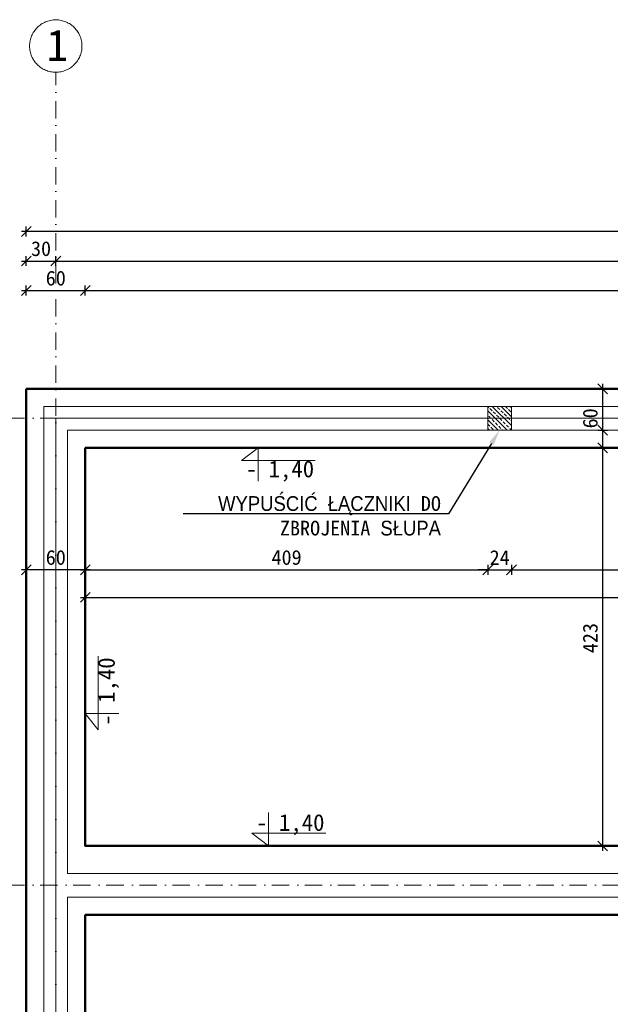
# Model space of a CAD drawing. Header units: millimetres. Extents: x -6343 to 9945, y -9929 to 237.
# Tile 37 of 43: x -5294 to -4694, y -1272 to -270. Entities that reach past the tile are written whole.
import ezdxf
from ezdxf import colors
from ezdxf.entities.mleader import LeaderData, LeaderLine
from ezdxf.enums import TextEntityAlignment as Align
from ezdxf.math import Vec2, Vec3

# ---------------------------------------------------------------- set-up
doc = ezdxf.new("R2010")
doc.units = ezdxf.units.MM
doc.linetypes.add('Kreski i kropki', pattern=[335.138881, 176.388884, -88.194442, 0, -70.555556])
for name, color, linetype, lineweight in [('_k_gruba', 42, 'Continuous', 50), ('_k_kreskowanie', 250, 'Continuous', 9), ('_k_opis', 7, 'Continuous', 13), ('_k_osie', 142, 'Kreski i kropki', 13), ('_k_widok', 7, 'Continuous', 18), ('_k_wymiar', 7, 'Continuous', 9)]:
    doc.layers.add(name, color=color, linetype=linetype, lineweight=lineweight)
doc.layers.add('_k_niewidoczna', color=72, linetype='Continuous', lineweight=9, plot=False)
doc.styles.add('GENERATED_STYLE_1', font='MS Gothic.ttf')
doc.styles.add('GENERATED_STYLE_2', font='MS Gothic.ttf')
doc.dimstyles.new('1-100 (20cm)', dxfattribs={"dimscale": 5, "dimtxt": 3, "dimasz": 2, "dimexe": 1, "dimexo": 1, "dimgap": 1, "dimtad": 1, "dimdec": 0, "dimzin": 12, "dimdsep": 46, "dimtxsty": 'GENERATED_STYLE_1', "dimblk1": 'OBLIQUE', "dimblk2": 'OBLIQUE', "dimsah": 1, "dimcen": 0, "dimdle": 1, "dimclrd": 256, "dimclre": 256, "dimclrt": 4, "dimazin": 0, "dimtfac": 0.75, "dimtdec": 0, "dimtix": 1, "dimtmove": 1, "dimatfit": 3, "dimldrblk": 'OBLIQUE', "dimfxl": 1, "dimfxlon": 1, "dimtvp": 0.75, "dimtolj": 1, "dimtzin": 0, "dimarcsym": 0})

# ---------------------------------------------------------------- blocks, each defined once
blk = doc.blocks.new('RŻ24x24cm')
at = {"layer": '_k_kreskowanie', "ltscale": 1.5}
h = blk.add_hatch(dxfattribs=at)
h.set_pattern_fill('ANSI33', color=256)
h.paths.add_polyline_path([(-12, 0), (12, 0), (12, 24), (-12, 24)])
at = {"layer": '_k_widok', "ltscale": 1.5}
blk.add_lwpolyline([(-12, 0), (12, 0), (12, 24), (-12, 24)], close=True, dxfattribs=at)
blk = doc.blocks.new('_OBLIQUE')
at = {"color": 0, "linetype": 'ByBlock'}
blk.add_line((-0.5, -0.5), (0.5, 0.5), dxfattribs=at)
blk = doc.blocks.new('*D41')
at = {"layer": '_k_wymiar', "lineweight": -2, "transparency": 16777216}
for p, q in [((-5387.8, -640.7), (-5387.8, -710.7)), ((-5382.8, -645.7), (-5392.8, -645.7)), ((-5382.8, -705.7), (-5392.8, -705.7))]:
    blk.add_line(p, q, dxfattribs=at)
at = {"layer": 'Defpoints', "color": 0, "transparency": 16777216}
for p in [(-5287.8, -645.7), (-5387.8, -705.7), (-5227.8, -705.7)]:
    blk.add_point(p, dxfattribs=at)
at = {"layer": '_k_wymiar', "lineweight": -2, "transparency": 16777216, "xscale": 10, "yscale": 10, "zscale": 10}
for p, rotation in [((-5387.8, -645.7), 90), ((-5387.8, -705.7), 270)]:
    blk.add_blockref('_OBLIQUE', p, dxfattribs=dict(at, rotation=rotation))
at = {"layer": '_k_wymiar', "color": 4, "transparency": 16777216, "insert": (-5400.3, -675.7), "char_height": 15, "attachment_point": 5, "rotation": 90, "style": 'GENERATED_STYLE_1'}
blk.add_mtext('\\A1;60', dxfattribs=at)
blk = doc.blocks.new('*D42')
at = {"layer": '_k_wymiar', "lineweight": -2, "transparency": 16777216}
for p, q in [((-5387.8, -700.7), (-5387.8, -1115.7)), ((-5382.8, -705.7), (-5392.8, -705.7)), ((-5382.8, -1110.7), (-5392.8, -1110.7))]:
    blk.add_line(p, q, dxfattribs=at)
at = {"layer": 'Defpoints', "color": 0, "transparency": 16777216}
for p in [(-5227.8, -705.7), (-5387.8, -1110.7), (-5227.8, -1110.7)]:
    blk.add_point(p, dxfattribs=at)
at = {"layer": '_k_wymiar', "lineweight": -2, "transparency": 16777216, "xscale": 10, "yscale": 10, "zscale": 10}
for p, rotation in [((-5387.8, -705.7), 90), ((-5387.8, -1110.7), 270)]:
    blk.add_blockref('_OBLIQUE', p, dxfattribs=dict(at, rotation=rotation))
at = {"layer": '_k_wymiar', "color": 4, "transparency": 16777216, "insert": (-5400.3, -908.2), "char_height": 15, "attachment_point": 5, "rotation": 90, "style": 'GENERATED_STYLE_1'}
blk.add_mtext('\\A1;405', dxfattribs=at)
blk = doc.blocks.new('*D43')
at = {"layer": '_k_wymiar', "lineweight": -2, "transparency": 16777216}
for p, q in [((-5382.8, -1110.7), (-5392.8, -1110.7)), ((-5387.8, -1105.7), (-5387.8, -1195.7)), ((-5382.8, -1190.7), (-5392.8, -1190.7))]:
    blk.add_line(p, q, dxfattribs=at)
at = {"layer": 'Defpoints', "color": 0, "transparency": 16777216}
for p in [(-5227.8, -1110.7), (-5387.8, -1190.7), (-5227.8, -1190.7)]:
    blk.add_point(p, dxfattribs=at)
at = {"layer": '_k_wymiar', "lineweight": -2, "transparency": 16777216, "xscale": 10, "yscale": 10, "zscale": 10}
for p, rotation in [((-5387.8, -1110.7), 90), ((-5387.8, -1190.7), 270)]:
    blk.add_blockref('_OBLIQUE', p, dxfattribs=dict(at, rotation=rotation))
at = {"layer": '_k_wymiar', "color": 4, "transparency": 16777216, "insert": (-5400.3, -1150.7), "char_height": 15, "attachment_point": 5, "rotation": 90, "style": 'GENERATED_STYLE_1'}
blk.add_mtext('\\A1;80', dxfattribs=at)
blk = doc.blocks.new('*D44')
at = {"layer": '_k_wymiar', "lineweight": -2, "transparency": 16777216}
for p, q in [((-5382.8, -1190.7), (-5392.8, -1190.7)), ((-5387.8, -1185.7), (-5387.8, -1640.7)), ((-5382.8, -1635.7), (-5392.8, -1635.7))]:
    blk.add_line(p, q, dxfattribs=at)
at = {"layer": 'Defpoints', "color": 0, "transparency": 16777216}
for p in [(-5227.8, -1190.7), (-5387.8, -1635.7), (-5227.8, -1635.7)]:
    blk.add_point(p, dxfattribs=at)
at = {"layer": '_k_wymiar', "lineweight": -2, "transparency": 16777216, "xscale": 10, "yscale": 10, "zscale": 10}
for p, rotation in [((-5387.8, -1190.7), 90), ((-5387.8, -1635.7), 270)]:
    blk.add_blockref('_OBLIQUE', p, dxfattribs=dict(at, rotation=rotation))
at = {"layer": '_k_wymiar', "color": 4, "transparency": 16777216, "insert": (-5400.3, -1413.2), "char_height": 15, "attachment_point": 5, "rotation": 90, "style": 'GENERATED_STYLE_1'}
blk.add_mtext('\\A1;445', dxfattribs=at)
blk = doc.blocks.new('*D147')
at = {"layer": '_k_wymiar', "lineweight": -2, "transparency": 16777216}
for p, q in [((-5412.8, -1150.7), (-5422.8, -1150.7)), ((-5417.8, -1670.7), (-5417.8, -1145.7)), ((-5412.8, -1665.7), (-5422.8, -1665.7))]:
    blk.add_line(p, q, dxfattribs=at)
at = {"layer": 'Defpoints', "color": 0, "transparency": 16777216}
for p in [(-5417.8, -1150.7), (-5257.8, -1150.7), (-5257.8, -1665.7)]:
    blk.add_point(p, dxfattribs=at)
at = {"layer": '_k_wymiar', "lineweight": -2, "transparency": 16777216, "xscale": 10, "yscale": 10, "zscale": 10}
for p, rotation in [((-5417.8, -1150.7), 90), ((-5417.8, -1665.7), 270)]:
    blk.add_blockref('_OBLIQUE', p, dxfattribs=dict(at, rotation=rotation))
at = {"layer": '_k_wymiar', "color": 4, "transparency": 16777216, "insert": (-5430.3, -1408.2), "char_height": 15, "attachment_point": 5, "rotation": 90, "style": 'GENERATED_STYLE_1'}
blk.add_mtext('\\A1;515', dxfattribs=at)
blk = doc.blocks.new('*D148')
at = {"layer": '_k_wymiar', "lineweight": -2, "transparency": 16777216}
for p, q in [((-5417.8, -1155.7), (-5417.8, -670.7)), ((-5412.8, -675.7), (-5422.8, -675.7)), ((-5412.8, -1150.7), (-5422.8, -1150.7))]:
    blk.add_line(p, q, dxfattribs=at)
at = {"layer": 'Defpoints', "color": 0, "transparency": 16777216}
for p in [(-5417.8, -675.7), (-5257.8, -675.7), (-5257.8, -1150.7)]:
    blk.add_point(p, dxfattribs=at)
at = {"layer": '_k_wymiar', "lineweight": -2, "transparency": 16777216, "xscale": 10, "yscale": 10, "zscale": 10}
for p, rotation in [((-5417.8, -675.7), 90), ((-5417.8, -1150.7), 270)]:
    blk.add_blockref('_OBLIQUE', p, dxfattribs=dict(at, rotation=rotation))
at = {"layer": '_k_wymiar', "color": 4, "transparency": 16777216, "insert": (-5430.3, -913.2), "char_height": 15, "attachment_point": 5, "rotation": 90, "style": 'GENERATED_STYLE_1'}
blk.add_mtext('\\A1;475', dxfattribs=at)
blk = doc.blocks.new('*D149')
at = {"layer": '_k_wymiar', "lineweight": -2, "transparency": 16777216}
for p, q in [((-5417.8, -680.7), (-5417.8, -640.7)), ((-5412.8, -645.7), (-5422.8, -645.7)), ((-5412.8, -675.7), (-5422.8, -675.7))]:
    blk.add_line(p, q, dxfattribs=at)
at = {"layer": 'Defpoints', "color": 0, "transparency": 16777216}
for p in [(-5417.8, -645.7), (-5287.8, -645.7), (-5257.8, -675.7)]:
    blk.add_point(p, dxfattribs=at)
at = {"layer": '_k_wymiar', "lineweight": -2, "transparency": 16777216, "xscale": 10, "yscale": 10, "zscale": 10}
for p, rotation in [((-5417.8, -645.7), 90), ((-5417.8, -675.7), 270)]:
    blk.add_blockref('_OBLIQUE', p, dxfattribs=dict(at, rotation=rotation))
at = {"layer": '_k_wymiar', "color": 4, "transparency": 16777216, "insert": (-5430.3, -660.7), "char_height": 15, "attachment_point": 5, "rotation": 90, "style": 'GENERATED_STYLE_1'}
blk.add_mtext('\\A1;30', dxfattribs=at)
blk = doc.blocks.new('*D47')
at = {"layer": '_k_wymiar', "lineweight": -2, "transparency": 16777216}
for p, q in [((-5447.8, -640.7), (-5447.8, -1700.7)), ((-5442.8, -645.7), (-5452.8, -645.7)), ((-5442.8, -1695.7), (-5452.8, -1695.7))]:
    blk.add_line(p, q, dxfattribs=at)
at = {"layer": 'Defpoints', "color": 0, "transparency": 16777216}
for p in [(-5287.8, -645.7), (-5447.8, -1695.7), (-5287.8, -1695.7)]:
    blk.add_point(p, dxfattribs=at)
at = {"layer": '_k_wymiar', "lineweight": -2, "transparency": 16777216, "xscale": 10, "yscale": 10, "zscale": 10}
for p, rotation in [((-5447.8, -645.7), 90), ((-5447.8, -1695.7), 270)]:
    blk.add_blockref('_OBLIQUE', p, dxfattribs=dict(at, rotation=rotation))
at = {"layer": '_k_wymiar', "color": 4, "transparency": 16777216, "insert": (-5460.3, -1170.7), "char_height": 15, "attachment_point": 5, "rotation": 90, "style": 'GENERATED_STYLE_1'}
blk.add_mtext('\\A1;1050', dxfattribs=at)
blk = doc.blocks.new('*D48')
at = {"layer": '_k_wymiar', "lineweight": -2, "transparency": 16777216}
for p, q in [((-5287.8, -550.7), (-5287.8, -540.7)), ((-5227.8, -550.7), (-5227.8, -540.7)), ((-5292.8, -545.7), (-5222.8, -545.7))]:
    blk.add_line(p, q, dxfattribs=at)
at = {"layer": 'Defpoints', "color": 0, "transparency": 16777216}
for p in [(-5227.8, -545.7), (-5287.8, -645.7), (-5227.8, -705.7)]:
    blk.add_point(p, dxfattribs=at)
at = {"layer": '_k_wymiar', "lineweight": -2, "transparency": 16777216, "xscale": 10, "yscale": 10, "zscale": 10, "rotation": 180}
blk.add_blockref('_OBLIQUE', (-5287.8, -545.7), dxfattribs=at)
at = {"layer": '_k_wymiar', "lineweight": -2, "transparency": 16777216, "xscale": 10, "yscale": 10, "zscale": 10}
blk.add_blockref('_OBLIQUE', (-5227.8, -545.7), dxfattribs=at)
at = {"layer": '_k_wymiar', "color": 4, "transparency": 16777216, "insert": (-5257.8, -533.2), "char_height": 15, "attachment_point": 5, "style": 'GENERATED_STYLE_1'}
blk.add_mtext('\\A1;60', dxfattribs=at)
blk = doc.blocks.new('*D49')
at = {"layer": '_k_wymiar', "lineweight": -2, "transparency": 16777216}
for p, q in [((-5227.8, -550.7), (-5227.8, -540.7)), ((-3976.8, -550.7), (-3976.8, -540.7)), ((-5232.8, -545.7), (-3971.8, -545.7))]:
    blk.add_line(p, q, dxfattribs=at)
at = {"layer": 'Defpoints', "color": 0, "transparency": 16777216}
for p in [(-3976.8, -545.7), (-5227.8, -705.7), (-3976.8, -705.7)]:
    blk.add_point(p, dxfattribs=at)
at = {"layer": '_k_wymiar', "lineweight": -2, "transparency": 16777216, "xscale": 10, "yscale": 10, "zscale": 10, "rotation": 180}
blk.add_blockref('_OBLIQUE', (-5227.8, -545.7), dxfattribs=at)
at = {"layer": '_k_wymiar', "lineweight": -2, "transparency": 16777216, "xscale": 10, "yscale": 10, "zscale": 10}
blk.add_blockref('_OBLIQUE', (-3976.8, -545.7), dxfattribs=at)
at = {"layer": '_k_wymiar', "color": 4, "transparency": 16777216, "insert": (-4602.3, -533.2), "char_height": 15, "attachment_point": 5, "style": 'GENERATED_STYLE_1'}
blk.add_mtext('\\A1;1251', dxfattribs=at)
blk = doc.blocks.new('*D51')
at = {"layer": '_k_wymiar', "lineweight": -2, "transparency": 16777216}
for p, q in [((-5287.8, -520.7), (-5287.8, -510.7)), ((-5257.8, -520.7), (-5257.8, -510.7)), ((-5292.8, -515.7), (-5252.8, -515.7))]:
    blk.add_line(p, q, dxfattribs=at)
at = {"layer": 'Defpoints', "color": 0, "transparency": 16777216}
for p in [(-5257.8, -515.7), (-5287.8, -645.7), (-5257.8, -675.7)]:
    blk.add_point(p, dxfattribs=at)
at = {"layer": '_k_wymiar', "lineweight": -2, "transparency": 16777216, "xscale": 10, "yscale": 10, "zscale": 10, "rotation": 180}
blk.add_blockref('_OBLIQUE', (-5287.8, -515.7), dxfattribs=at)
at = {"layer": '_k_wymiar', "lineweight": -2, "transparency": 16777216, "xscale": 10, "yscale": 10, "zscale": 10}
blk.add_blockref('_OBLIQUE', (-5257.8, -515.7), dxfattribs=at)
at = {"layer": '_k_wymiar', "color": 4, "transparency": 16777216, "insert": (-5272.8, -503.2), "char_height": 15, "attachment_point": 5, "style": 'GENERATED_STYLE_1'}
blk.add_mtext('\\A1;30', dxfattribs=at)
blk = doc.blocks.new('*D152')
at = {"layer": '_k_wymiar', "lineweight": -2, "transparency": 16777216}
for p, q in [((-5257.8, -520.7), (-5257.8, -510.7)), ((-3946.8, -520.7), (-3946.8, -510.7)), ((-5262.8, -515.7), (-3941.8, -515.7))]:
    blk.add_line(p, q, dxfattribs=at)
at = {"layer": 'Defpoints', "color": 0, "transparency": 16777216}
for p in [(-3946.8, -515.7), (-5257.8, -675.7), (-3946.8, -675.7)]:
    blk.add_point(p, dxfattribs=at)
at = {"layer": '_k_wymiar', "lineweight": -2, "transparency": 16777216, "xscale": 10, "yscale": 10, "zscale": 10, "rotation": 180}
blk.add_blockref('_OBLIQUE', (-5257.8, -515.7), dxfattribs=at)
at = {"layer": '_k_wymiar', "lineweight": -2, "transparency": 16777216, "xscale": 10, "yscale": 10, "zscale": 10}
blk.add_blockref('_OBLIQUE', (-3946.8, -515.7), dxfattribs=at)
at = {"layer": '_k_wymiar', "color": 4, "transparency": 16777216, "insert": (-4602.3, -503.2), "char_height": 15, "attachment_point": 5, "style": 'GENERATED_STYLE_1'}
blk.add_mtext('\\A1;1311', dxfattribs=at)
blk = doc.blocks.new('*D53')
at = {"layer": '_k_wymiar', "lineweight": -2, "transparency": 16777216}
for p, q in [((-5287.8, -490.7), (-5287.8, -480.7)), ((-3406.8, -490.7), (-3406.8, -480.7)), ((-3401.8, -485.7), (-5292.8, -485.7))]:
    blk.add_line(p, q, dxfattribs=at)
at = {"layer": 'Defpoints', "color": 0, "transparency": 16777216}
for p in [(-5287.8, -485.7), (-5287.8, -645.7), (-3406.8, -645.7)]:
    blk.add_point(p, dxfattribs=at)
at = {"layer": '_k_wymiar', "lineweight": -2, "transparency": 16777216, "xscale": 10, "yscale": 10, "zscale": 10, "rotation": 180}
blk.add_blockref('_OBLIQUE', (-5287.8, -485.7), dxfattribs=at)
at = {"layer": '_k_wymiar', "lineweight": -2, "transparency": 16777216, "xscale": 10, "yscale": 10, "zscale": 10}
blk.add_blockref('_OBLIQUE', (-3406.8, -485.7), dxfattribs=at)
at = {"layer": '_k_wymiar', "color": 4, "transparency": 16777216, "insert": (-4347.3, -473.2), "char_height": 15, "attachment_point": 5, "style": 'GENERATED_STYLE_1'}
blk.add_mtext('\\A1;1881', dxfattribs=at)
blk = doc.blocks.new('*D90')
at = {"layer": '_k_wymiar', "lineweight": -2, "transparency": 16777216}
for p, q in [((-5232.8, -829.8), (-4813.8, -829.8)), ((-5227.8, -824.8), (-5227.8, -834.8)), ((-4818.8, -824.8), (-4818.8, -834.8))]:
    blk.add_line(p, q, dxfattribs=at)
at = {"layer": 'Defpoints', "color": 0, "transparency": 16777216}
for p in [(-4818.8, -687.7), (-5227.8, -705.7), (-4818.8, -829.8)]:
    blk.add_point(p, dxfattribs=at)
at = {"layer": '_k_wymiar', "lineweight": -2, "transparency": 16777216, "xscale": 10, "yscale": 10, "zscale": 10, "rotation": 180}
blk.add_blockref('_OBLIQUE', (-5227.8, -829.8), dxfattribs=at)
at = {"layer": '_k_wymiar', "lineweight": -2, "transparency": 16777216, "xscale": 10, "yscale": 10, "zscale": 10}
blk.add_blockref('_OBLIQUE', (-4818.8, -829.8), dxfattribs=at)
at = {"layer": '_k_wymiar', "color": 4, "transparency": 16777216, "insert": (-5023.3, -817.3), "char_height": 15, "attachment_point": 5, "style": 'GENERATED_STYLE_1'}
blk.add_mtext('\\A1;409', dxfattribs=at)
blk = doc.blocks.new('*D91')
at = {"layer": '_k_wymiar', "lineweight": -2, "transparency": 16777216}
for p, q in [((-4818.8, -829.8), (-4828.8, -829.8)), ((-4818.8, -824.8), (-4818.8, -834.8)), ((-4818.8, -829.8), (-4794.8, -829.8)), ((-4794.8, -824.8), (-4794.8, -834.8)), ((-4794.8, -829.8), (-4784.8, -829.8))]:
    blk.add_line(p, q, dxfattribs=at)
at = {"layer": 'Defpoints', "color": 0, "transparency": 16777216}
for p in [(-4818.8, -687.7), (-4794.8, -687.7), (-4794.8, -829.8)]:
    blk.add_point(p, dxfattribs=at)
at = {"layer": '_k_wymiar', "lineweight": -2, "transparency": 16777216, "xscale": 10, "yscale": 10, "zscale": 10}
blk.add_blockref('_OBLIQUE', (-4818.8, -829.8), dxfattribs=at)
at = {"layer": '_k_wymiar', "lineweight": -2, "transparency": 16777216, "xscale": 10, "yscale": 10, "zscale": 10, "rotation": 180}
blk.add_blockref('_OBLIQUE', (-4794.8, -829.8), dxfattribs=at)
at = {"layer": '_k_wymiar', "color": 4, "transparency": 16777216, "insert": (-4806.8, -817.3), "char_height": 15, "attachment_point": 5, "style": 'GENERATED_STYLE_1'}
blk.add_mtext('\\A1;24', dxfattribs=at)
blk = doc.blocks.new('*D92')
at = {"layer": '_k_wymiar', "lineweight": -2, "transparency": 16777216}
for p, q in [((-4799.8, -829.8), (-4383.8, -829.8)), ((-4794.8, -824.8), (-4794.8, -834.8)), ((-4388.8, -824.8), (-4388.8, -834.8))]:
    blk.add_line(p, q, dxfattribs=at)
at = {"layer": 'Defpoints', "color": 0, "transparency": 16777216}
for p in [(-4794.8, -687.7), (-4388.8, -687.7), (-4388.8, -829.8)]:
    blk.add_point(p, dxfattribs=at)
at = {"layer": '_k_wymiar', "lineweight": -2, "transparency": 16777216, "xscale": 10, "yscale": 10, "zscale": 10, "rotation": 180}
blk.add_blockref('_OBLIQUE', (-4794.8, -829.8), dxfattribs=at)
at = {"layer": '_k_wymiar', "lineweight": -2, "transparency": 16777216, "xscale": 10, "yscale": 10, "zscale": 10}
blk.add_blockref('_OBLIQUE', (-4388.8, -829.8), dxfattribs=at)
at = {"layer": '_k_wymiar', "color": 4, "transparency": 16777216, "insert": (-4591.8, -817.3), "char_height": 15, "attachment_point": 5, "style": 'GENERATED_STYLE_1'}
blk.add_mtext('\\A1;406', dxfattribs=at)
blk = doc.blocks.new('*D95')
at = {"layer": '_k_wymiar', "lineweight": -2, "transparency": 16777216}
for p, q in [((-5232.8, -857.8), (-3971.8, -857.8)), ((-5227.8, -852.8), (-5227.8, -862.8)), ((-3976.8, -852.8), (-3976.8, -862.8))]:
    blk.add_line(p, q, dxfattribs=at)
at = {"layer": 'Defpoints', "color": 0, "transparency": 16777216}
for p in [(-5227.8, -705.7), (-3976.8, -705.7), (-3976.8, -857.8)]:
    blk.add_point(p, dxfattribs=at)
at = {"layer": '_k_wymiar', "lineweight": -2, "transparency": 16777216, "xscale": 10, "yscale": 10, "zscale": 10, "rotation": 180}
blk.add_blockref('_OBLIQUE', (-5227.8, -857.8), dxfattribs=at)
at = {"layer": '_k_wymiar', "lineweight": -2, "transparency": 16777216, "xscale": 10, "yscale": 10, "zscale": 10}
blk.add_blockref('_OBLIQUE', (-3976.8, -857.8), dxfattribs=at)
at = {"layer": '_k_wymiar', "color": 4, "transparency": 16777216, "insert": (-4602.3, -845.3), "char_height": 15, "attachment_point": 5, "style": 'GENERATED_STYLE_1'}
blk.add_mtext('\\A1;1251', dxfattribs=at)
blk = doc.blocks.new('*D96')
at = {"layer": '_k_wymiar', "lineweight": -2, "transparency": 16777216}
for p, q in [((-5222.8, -829.8), (-5292.8, -829.8)), ((-5287.8, -824.8), (-5287.8, -834.8)), ((-5227.8, -824.8), (-5227.8, -834.8))]:
    blk.add_line(p, q, dxfattribs=at)
at = {"layer": 'Defpoints', "color": 0, "transparency": 16777216}
for p in [(-5287.8, -705.7), (-5227.8, -705.7), (-5287.8, -829.8)]:
    blk.add_point(p, dxfattribs=at)
at = {"layer": '_k_wymiar', "lineweight": -2, "transparency": 16777216, "xscale": 10, "yscale": 10, "zscale": 10, "rotation": 180}
blk.add_blockref('_OBLIQUE', (-5287.8, -829.8), dxfattribs=at)
at = {"layer": '_k_wymiar', "lineweight": -2, "transparency": 16777216, "xscale": 10, "yscale": 10, "zscale": 10}
blk.add_blockref('_OBLIQUE', (-5227.8, -829.8), dxfattribs=at)
at = {"layer": '_k_wymiar', "color": 4, "transparency": 16777216, "insert": (-5257.8, -817.3), "char_height": 15, "attachment_point": 5, "style": 'GENERATED_STYLE_1'}
blk.add_mtext('\\A1;60', dxfattribs=at)
blk = doc.blocks.new('*D97')
at = {"layer": '_k_wymiar', "lineweight": -2, "transparency": 16777216}
for p, q in [((-4702.2, -640.7), (-4702.2, -710.7)), ((-4707.2, -645.7), (-4697.2, -645.7)), ((-4707.2, -705.7), (-4697.2, -705.7))]:
    blk.add_line(p, q, dxfattribs=at)
at = {"layer": 'Defpoints', "color": 0, "transparency": 16777216}
for p in [(-4736.8, -645.7), (-4736.8, -705.7), (-4702.2, -705.7)]:
    blk.add_point(p, dxfattribs=at)
at = {"layer": '_k_wymiar', "lineweight": -2, "transparency": 16777216, "xscale": 10, "yscale": 10, "zscale": 10}
for p, rotation in [((-4702.2, -645.7), 90), ((-4702.2, -705.7), 270)]:
    blk.add_blockref('_OBLIQUE', p, dxfattribs=dict(at, rotation=rotation))
at = {"layer": '_k_wymiar', "color": 4, "transparency": 16777216, "insert": (-4714.7, -675.7), "char_height": 15, "attachment_point": 5, "rotation": 90, "style": 'GENERATED_STYLE_1'}
blk.add_mtext('\\A1;60', dxfattribs=at)
blk = doc.blocks.new('*D161')
at = {"layer": '_k_wymiar', "lineweight": -2, "transparency": 16777216}
for p, q in [((-4707.2, -687.7), (-4697.2, -687.7)), ((-4702.2, -682.7), (-4702.2, -1115.7)), ((-4702.2, -1110.7), (-4707.2, -1110.7))]:
    blk.add_line(p, q, dxfattribs=at)
at = {"layer": 'Defpoints', "color": 0, "transparency": 16777216}
for p in [(-4794.8, -687.7), (-4702.2, -1110.7), (-4702.2, -1110.7)]:
    blk.add_point(p, dxfattribs=at)
at = {"layer": '_k_wymiar', "lineweight": -2, "transparency": 16777216, "xscale": 10, "yscale": 10, "zscale": 10}
for p, rotation in [((-4702.2, -687.7), 90), ((-4702.2, -1110.7), 270)]:
    blk.add_blockref('_OBLIQUE', p, dxfattribs=dict(at, rotation=rotation))
at = {"layer": '_k_wymiar', "color": 4, "transparency": 16777216, "insert": (-4714.7, -899.2), "char_height": 15, "attachment_point": 5, "rotation": 90, "style": 'GENERATED_STYLE_1'}
blk.add_mtext('\\A1;423', dxfattribs=at)
blk = doc.blocks.new('*U11')
at = {"layer": '_k_wymiar'}
blk.add_line((0, -0.153), (0, -0.4), dxfattribs=at)
blk.add_lwpolyline([(0, -0.153), (0, 0), (-0.198, -0.153), (0.685, -0.153)], dxfattribs=at)
at = {"layer": '_k_wymiar', "style": 'GENERATED_STYLE_1'}
blk.add_attdef('%%P_0.00', text='', height=0.2, dxfattribs=at).set_placement((-0.146, -0.423), align=Align.BOTTOM_LEFT)
blk = doc.blocks.new('*U12')
at = {"layer": '_k_wymiar'}
blk.add_line((0, 0.153), (0, 0.4), dxfattribs=at)
blk.add_lwpolyline([(0, 0.153), (0, 0), (-0.198, 0.153), (0.685, 0.153)], dxfattribs=at)
at = {"layer": '_k_wymiar', "style": 'GENERATED_STYLE_1'}
blk.add_attdef('%%P_0.00', text='', height=0.2, dxfattribs=at).set_placement((-0.146, 0.153), align=Align.BOTTOM_LEFT)

msp = doc.modelspace()

# ---------------------------------------------------------------- linework, layer by layer
at = {"layer": '_k_gruba', "ltscale": 3}
for points in [[(-5287.83, -645.65), (-3406.83, -645.65), (-3406.83, -1695.65), (-4252.83, -1695.65), (-4252.83, -1595.65), (-4472.83, -1595.65), (-4472.83, -1695.65), (-5287.83, -1695.65)], [(-5227.83, -1180.65), (-3976.83, -1180.65), (-3976.83, -1635.65), (-4192.83, -1635.65), (-4192.83, -1535.65), (-4532.83, -1535.65), (-4532.83, -1635.65), (-5227.83, -1635.65)]]:
    msp.add_lwpolyline(points, close=True, dxfattribs=at)
msp.add_lwpolyline([(-5227.83, -705.65), (-3976.83, -705.65), (-3976.83, -1110.65), (-5227.83, -1110.65), (-5227.83, -705.65), (-5227.83, -705.65)], dxfattribs=at)
at = {"layer": '_k_niewidoczna'}
msp.add_lwpolyline([(-5257.83, -675.65), (-3436.83, -675.65), (-3436.83, -1665.65), (-4222.83, -1665.65), (-4222.83, -1565.65), (-4502.83, -1565.65), (-4502.83, -1665.65), (-5257.83, -1665.65)], close=True, dxfattribs=at)
at = {"layer": '_k_osie', "ltscale": 0.1}
for points in [[(-5257.83, -2017.65), (-5257.83, -323.61)], [(-5609.83, -675.65), (-3084.83, -675.65)], [(-5609.83, -1150.65), (-3084.83, -1150.65)]]:
    msp.add_lwpolyline(points, dxfattribs=at)
at = {"layer": '_k_osie'}
msp.add_circle((-5257.83, -297.01), 26.64, dxfattribs=at)
at = {"layer": '_k_widok'}
for points in [[(-5269.83, -663.65), (-3424.83, -663.65), (-3424.83, -1677.65), (-4234.83, -1677.65), (-4234.83, -1577.65), (-4490.83, -1577.65), (-4490.83, -1677.65), (-5269.83, -1677.65)], [(-5245.83, -1138.65), (-5245.83, -687.65), (-3958.83, -687.65), (-3958.83, -1138.65)], [(-5245.83, -1162.65), (-3958.83, -1162.65), (-3958.83, -1653.65), (-4210.83, -1653.65), (-4210.83, -1553.65), (-4514.83, -1553.65), (-4514.83, -1653.65), (-5245.83, -1653.65)]]:
    msp.add_lwpolyline(points, close=True, dxfattribs=at)

# ---------------------------------------------------------------- block references
at = {"layer": '_k_widok', "xscale": -1}
msp.add_blockref('RŻ24x24cm', (-4806.83, -687.65), dxfattribs=at)
at = {"layer": '_k_wymiar'}
ref = msp.add_blockref('*U12', (-5052.33, -705.65), dxfattribs=dict(at, xscale=-84.999997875, yscale=84.999997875, zscale=84.999997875, rotation=180))
ref.add_attrib('%%P_0.00', '- 1,40', dxfattribs={"height": 17, "style": 'GENERATED_STYLE_1'}).set_placement((-5064.71, -718.67), align=Align.TOP_LEFT)
ref = msp.add_blockref('*U12', (-5227.83, -975.85), dxfattribs=dict(at, xscale=-84.999997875, yscale=84.999997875, zscale=84.999997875, rotation=270))
ref.add_attrib('%%P_0.00', '- 1,40', dxfattribs={"height": 17, "rotation": 90, "style": 'GENERATED_STYLE_1'}).set_placement((-5214.81, -988.23), align=Align.TOP_LEFT)
ref = msp.add_blockref('*U11', (-5041.77, -1110.65), dxfattribs=dict(at, xscale=-84.999997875, yscale=84.999997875, zscale=84.999997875, rotation=180))
ref.add_attrib('%%P_0.00', '- 1,40', dxfattribs={"height": 17, "style": 'GENERATED_STYLE_1'}).set_placement((-5054.16, -1078.3), align=Align.TOP_LEFT)

# ---------------------------------------------------------------- texts
at = {"layer": '_k_osie', "insert": (-5256.31, -312.2), "char_height": 32, "attachment_point": 8, "style": 'GENERATED_STYLE_2'}
msp.add_mtext('1', dxfattribs=at)

# ---------------------------------------------------------------- dimensions: what is measured, and where the dimension line sits
at = {"layer": '_k_wymiar'}
for base, p1, p2, picture, middle in [((-5287.83, -485.65), (-3406.83, -645.65), (-5287.83, -645.65), '*D53', (-4347.33, -473.15)), ((-5257.83, -515.65), (-5287.83, -645.65), (-5257.83, -675.65), '*D51', (-5272.83, -503.15)), ((-3946.83, -515.65), (-5257.83, -675.65), (-3946.83, -675.65), '*D152', (-4602.33, -503.15)), ((-5227.83, -545.65), (-5287.83, -645.65), (-5227.83, -705.65), '*D48', (-5257.83, -533.15)), ((-3976.83, -545.65), (-5227.83, -705.65), (-3976.83, -705.65), '*D49', (-4602.33, -533.15)), ((-4818.83, -829.76), (-5227.83, -705.65), (-4818.83, -687.65), '*D90', (-5023.33, -817.26)), ((-4794.83, -829.76), (-4818.83, -687.65), (-4794.83, -687.65), '*D91', (-4806.83, -817.26)), ((-4388.83, -829.76), (-4794.83, -687.65), (-4388.83, -687.65), '*D92', (-4591.83, -817.26)), ((-5287.83, -829.76), (-5227.83, -705.65), (-5287.83, -705.65), '*D96', (-5257.83, -817.26)), ((-3976.83, -857.79), (-5227.83, -705.65), (-3976.83, -705.65), '*D95', (-4602.33, -845.29))]:
    dim = msp.add_linear_dim(base=base, p1=p1, p2=p2, dimstyle='1-100 (20cm)', dxfattribs=at)
    dim.commit()
    dim.dimension.update_dxf_attribs({"geometry": picture, "text_midpoint": middle})
for base, p1, p2, picture, middle in [((-5447.83, -1695.65), (-5287.83, -645.65), (-5287.83, -1695.65), '*D47', (-5460.33, -1170.65)), ((-5417.83, -645.65), (-5257.83, -675.65), (-5287.83, -645.65), '*D149', (-5430.33, -660.65)), ((-5387.83, -705.65), (-5287.83, -645.65), (-5227.83, -705.65), '*D41', (-5400.33, -675.65)), ((-4702.23, -705.65), (-4736.83, -645.65), (-4736.83, -705.65), '*D97', (-4714.73, -675.65)), ((-5417.83, -675.65), (-5257.83, -1150.65), (-5257.83, -675.65), '*D148', (-5430.33, -913.15)), ((-4702.23, -1110.65), (-4794.83, -687.65), (-4702.23, -1110.65), '*D161', (-4714.73, -899.15)), ((-5387.83, -1110.65), (-5227.83, -705.65), (-5227.83, -1110.65), '*D42', (-5400.33, -908.15)), ((-5387.83, -1190.65), (-5227.83, -1110.65), (-5227.83, -1190.65), '*D43', (-5400.33, -1150.65)), ((-5417.83, -1150.65), (-5257.83, -1665.65), (-5257.83, -1150.65), '*D147', (-5430.33, -1408.15)), ((-5387.83, -1635.65), (-5227.83, -1190.65), (-5227.83, -1635.65), '*D44', (-5400.33, -1413.15))]:
    dim = msp.add_linear_dim(base=base, p1=p1, p2=p2, angle=90, dimstyle='1-100 (20cm)', dxfattribs=at)
    dim.commit()
    dim.dimension.update_dxf_attribs({"geometry": picture, "text_midpoint": middle})

# ---------------------------------------------------------------- leaders
at = {"layer": '_k_opis', "ltscale": 0.1}
ml = msp.add_multileader_mtext('Standard', dxfattribs=at)
ml.set_content('WYPUŚCIĆ ŁĄCZNIKI DO ZBROJENIA SŁUPA', color=256, style='GENERATED_STYLE_1')
ml.set_leader_properties()
ml.build(insert=Vec2(0, 0))
ml.multileader.update_dxf_attribs({"text_left_attachment_type": 6, "text_right_attachment_type": 6, "dogleg_length": 3.07, "arrow_head_size": 16})
ctx = ml.context
ctx.base_point, ctx.char_height, ctx.arrow_head_size, ctx.landing_gap_size, ctx.plane_origin = Vec3(-5062.91, -772.85), 15, 16, 2.37, Vec3(-4754.55, -693.15)
ctx.left_attachment, ctx.right_attachment, ctx.text_align_type = 6, 6, 2
notes = []
notes.append((ctx, [(0, (1, 1, 0), (-4858.64, -772.85), (-1, 0), 5.44, [(0, [(-4806.83, -687.65), (-4858.64, -772.85)], 0, [])])]))
ctx.mtext.insert, ctx.mtext.width, ctx.mtext.defined_height, ctx.mtext.alignment, ctx.mtext.flow_direction = Vec3(-4866.45, -754.85), 259.3562, 37.61, 3, 5
for ctx, leaders in notes:
    for number, flags, end, landing, length, lines in leaders:
        leader = LeaderData()
        leader.index, (leader.has_last_leader_line, leader.has_dogleg_vector, leader.attachment_direction) = number, flags
        leader.last_leader_point, leader.dogleg_vector, leader.dogleg_length = Vec3(end), Vec3(landing), length
        for number, points, colour, breaks in lines:
            line = LeaderLine()
            line.index, line.vertices, line.color, line.breaks = number, Vec3.list(points), colors.encode_raw_color(colour), breaks
            leader.lines.append(line)
        ctx.leaders.append(leader)

doc.saveas('drawing.dxf')
